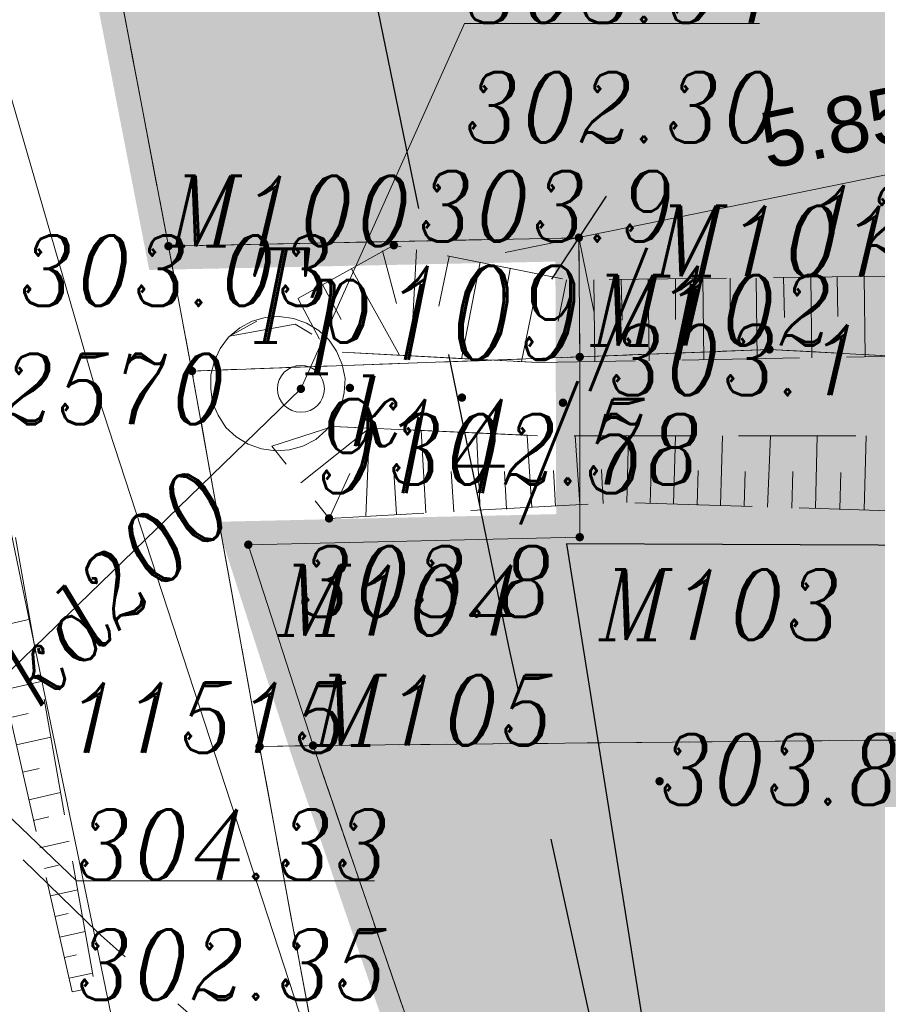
# Model space of a CAD drawing. Header units: metres. Extents: x 779 to 7046, y -512 to 9570.
# Tile 24 of 256: x 2177 to 2186, y -334 to -324. Entities that reach past the tile are written whole.
import ezdxf

# ---------------------------------------------------------------- set-up
doc = ezdxf.new("R2010")
doc.units = ezdxf.units.M
for name, pattern in [('0', [0]), ('0.5_0.5', [1, 0.5, -0.5]), ('1.5_0.5', [2, 1.5, -0.5]), ('BUBZ01-500', [1.75, 1.25, -0.5]), ('CENTER2', [1.125, 0.75, -0.125, 0.125, -0.125]), ('CIĄGłA', [0]), ('DASH', [0.75, 0.5, -0.25]), ('DASHEDX2', [38.1, 25.4, -12.7]), ('HIDDEN2', [4.7625, 3.175, -1.5875]), ('mz1.25_0.5', [1.75, 1.25, -0.5])]:
    doc.linetypes.add(name, pattern=pattern)
for name, color, linetype, lineweight in [('000 Inne (niezydentyfikowane)', 7, 'Continuous', 0), ('203-punkt graniczny', 7, 'Continuous', 0), ('203-punkt graniczny-Atr103', 7, 'Continuous', 0), ('210-oznaczenie konturu użytku gruntowego', 7, 'Continuous', 0), ('211-numer działki ewidencyjnej', 7, 'Continuous', 0), ('217-kontur klasyfikacyjny', 7, 'Continuous', 0), ('218-kontur użytku gruntowego', 7, 'Continuous', 0), ('219-działka ewidencyjna', 7, 'Continuous', 0), ('_a_obiekty', 250, 'Continuous', 30), ('AGP1_granica_opracow', 7, 'Continuous', 15), ('AGP1_HATCH', 7, 'Continuous', 5), ('AGP1_WYMIARY', 7, 'Continuous', 15), ('BUBZ01', 7, 'Continuous', 0), ('BUBZ01_1', 7, 'Continuous', 0), ('kanał technologiczny (linia)', 7, 'Continuous', 0), ('komora podziemna - przewód kanalizacyjny (powierzchnia)-SK', 7, 'Continuous', 0), ('murek oporowy (linia)', 7, 'Continuous', 0), ('ogrodzenie trwałe (linia)', 7, 'Continuous', 0), ('przewód gazowy (linia)-SG', 7, 'Continuous', 0), ('przewód kanalizacyjny (linia)-SK', 7, 'Continuous', 0), ('przewód kanalizacyjny (linia)-SK-Atr1', 7, 'Continuous', 0), ('punkt o określonej wysokości (sieć kanalizacyjna)-SK', 7, 'Continuous', 0), ('punkt o określonej wysokości (sieć kanalizacyjna)-SK-Atr2', 7, 'Continuous', 0), ('punkt o określonej wysokości (sieć kanalizacyjna)-SK-Atr3', 7, 'Continuous', 0), ('punkt wysokościowy naturalny', 7, 'Continuous', 0), ('punkt wysokościowy naturalny-Atr2', 7, 'Continuous', 0), ('RTPW01', 253, 'Continuous', 0), ('RTPW02', 7, 'Continuous', 0), ('skarpa nieumocniona (powierzchnia)', 7, 'Continuous', 0), ('właz okrągły - siec kanalizacyjna (punkt)-SK', 7, 'Continuous', 0), ('właz okrągły - siec kanalizacyjna (punkt)-SK-Atr17', 7, 'Continuous', 0)]:
    doc.layers.add(name, color=color, linetype=linetype, lineweight=lineweight)
doc.layers.add('WYMIARY', color=9, linetype='Continuous')
doc.styles.add('ARIAL', font='arial.ttf')
doc.styles.get("Standard").update_dxf_attribs({"font": 'arial.ttf'})
doc.styles.add('Style-ITALIC_1250', font='ITALIC_1250.shx')
doc.linetypes.add('902-500', pattern='A,3.75,[24,dgnlstyle-geo-mz.shx,S=0.002786,R=0,X=0,Y=0],3.75', length=7.5)
doc.dimstyles.new('PZT M', dxfattribs={"dimtxt": 0.6, "dimasz": 0.75, "dimexe": 0.8, "dimexo": 0.1, "dimgap": 0.3, "dimtad": 1, "dimdsep": 46, "dimtxsty": 'ARIAL', "dimblk": 'OBLIQUE', "dimcen": 0.9, "dimdle": 0.8, "dimclrd": 7, "dimclre": 256, "dimclrt": 7, "dimadec": 0, "dimazin": 0, "dimtfac": 1, "dimtmove": 2, "dimatfit": 3, "dimldrblk": 'ARCHTICK', "dimfxl": 1, "dimfxlon": 1, "dimtolj": 1, "dimtzin": 0, "dimlwd": 20, "dimlwe": 20, "dimarcsym": 0})

# ---------------------------------------------------------------- blocks, each defined once
blk = doc.blocks.new('203')
at = {"linetype": 'Continuous', "lineweight": -2, "ltscale": 10}
h = blk.add_hatch(color=0, dxfattribs=at)
edge = h.paths.add_edge_path()
edge.add_arc((0, 0), 0.45, 0, 360)
blk = doc.blocks.new('US22')
at = {"color": 0, "linetype": 'Continuous', "lineweight": -2, "ltscale": 10}
blk.add_circle((0, 0), 2.5, dxfattribs=at)
blk = doc.blocks.new('PW01_1')
at = {"linetype": 'Continuous', "lineweight": 13, "ltscale": 10}
h = blk.add_hatch(color=0, dxfattribs=at)
edge = h.paths.add_edge_path()
edge.add_arc((0, 0), 0.45, 0, 360)
blk = doc.blocks.new('PW01')
at = {"linetype": 'Continuous', "lineweight": 13, "ltscale": 10}
h = blk.add_hatch(color=0, dxfattribs=at)
edge = h.paths.add_edge_path()
edge.add_arc((0, 0), 0.45, 0, 360)
blk = doc.blocks.new('RTPW01')
at = {"layer": 'RTPW01', "linetype": 'Continuous', "lineweight": 13, "true_color": 0x939598}
h = blk.add_hatch(color=252, dxfattribs=at)
edge = h.paths.add_edge_path()
edge.add_arc((0, 0), 0.045, 0, 360)
blk = doc.blocks.new('RTPW02')
at = {"layer": 'RTPW02', "linetype": 'Continuous', "lineweight": 13}
h = blk.add_hatch(color=7, dxfattribs=at)
edge = h.paths.add_edge_path()
edge.add_arc((0, 0), 0.045, 0, 360)
blk = doc.blocks.new('PZT MDCP podkład')
at = {"layer": '000 Inne (niezydentyfikowane)', "color": 252, "linetype": 'Continuous', "lineweight": 13, "true_color": 0x939598, "flags": 128}
for points in [[(2114.516, 43.166), (2114.666, 42.606)], [(2114.876, 43.176), (2114.816, 42.046)], [(2115.226, 43.106), (2115.116, 42.576)], [(2115.556, 43.046), (2115.356, 42.016)], [(2114.186, 42.976), (2114.696, 42.056)], [(2115.876, 42.976), (2115.786, 42.486)], [(2116.186, 42.916), (2115.996, 41.986)], [(2113.876, 42.806), (2114.076, 42.436)], [(2116.476, 42.856), (2116.386, 42.416)], [(2116.766, 42.856), (2116.776, 41.986)], [(2117.056, 42.866), (2117.066, 42.426)], [(2117.346, 42.866), (2117.356, 41.996)], [(2117.636, 42.866), (2117.636, 42.436)], [(2117.926, 42.876), (2117.936, 42.006)], [(2118.216, 42.876), (2118.216, 42.446)], [(2118.496, 42.876), (2118.506, 42.016)], [(2118.786, 42.886), (2118.796, 42.456)], [(2119.076, 42.886), (2119.086, 42.026)], [(2119.356, 42.886), (2119.366, 42.466)], [(2119.646, 42.896), (2119.656, 42.036)], [(2113.616, 42.656), (2113.846, 42.226)], [(2113.646, 40.696), (2114.376, 41.276)], [(2114.336, 40.336), (2114.376, 41.276)], [(2114.976, 40.376), (2114.926, 41.256)], [(2115.556, 40.406), (2115.516, 41.226)], [(2116.106, 40.436), (2116.056, 41.196)], [(2116.616, 40.466), (2116.566, 41.196)], [(2117.116, 40.486), (2117.136, 41.196)], [(2117.616, 40.466), (2117.636, 41.196)], [(2118.116, 40.456), (2118.136, 41.196)], [(2118.616, 40.436), (2118.646, 41.196)], [(2119.126, 40.426), (2119.146, 41.196)], [(2119.646, 40.406), (2119.666, 41.196)], [(2114.666, 40.356), (2114.636, 40.816)], [(2115.276, 40.386), (2115.246, 40.816)], [(2115.836, 40.416), (2115.816, 40.816)], [(2116.356, 40.446), (2116.336, 40.826)], [(2116.866, 40.476), (2116.846, 40.836)], [(2117.366, 40.476), (2117.376, 40.836)], [(2117.866, 40.456), (2117.876, 40.826)], [(2118.366, 40.446), (2118.376, 40.816)], [(2118.876, 40.426), (2118.886, 40.816)], [(2119.386, 40.416), (2119.396, 40.806)], [(2113.946, 40.316), (2114.166, 40.796)]]:
    blk.add_lwpolyline(points, dxfattribs=at)
at = {"layer": '217-kontur klasyfikacyjny', "color": 252, "linetype": '1.5_0.5', "lineweight": 13, "true_color": 0x939598, "flags": 128}
for points in [[(2111.646, 46.316), (2112.236, 43.216)], [(2112.236, 43.216), (2116.606, 43.306)], [(2116.606, 43.306), (2116.616, 42.036)], [(2116.616, 42.036), (2118.636, 42.116)], [(2118.636, 42.116), (2122.316, 41.916)]]:
    blk.add_lwpolyline(points, dxfattribs=at)
at = {"layer": '218-kontur użytku gruntowego', "color": 252, "linetype": '0.5_0.5', "lineweight": 13, "true_color": 0x939598, "flags": 128}
for points in [[(2111.646, 46.316), (2112.236, 43.216)], [(2112.236, 43.216), (2111.646, 46.316)], [(2116.606, 43.306), (2112.236, 43.216)], [(2112.236, 43.216), (2116.606, 43.306)], [(2112.236, 43.216), (2112.486, 41.886)], [(2112.486, 41.886), (2112.236, 43.216)], [(2116.616, 42.036), (2116.606, 43.306)], [(2116.606, 43.306), (2116.616, 42.036)], [(2118.636, 42.116), (2116.616, 42.036)], [(2116.616, 42.036), (2118.636, 42.116)], [(2122.316, 41.916), (2118.636, 42.116)], [(2118.636, 42.116), (2122.316, 41.916)], [(2112.486, 41.886), (2116.616, 42.036)], [(2116.616, 42.036), (2112.486, 41.886)], [(2112.486, 41.886), (2113.206, 37.886)], [(2113.206, 37.886), (2112.486, 41.886)], [(2113.776, 37.896), (2122.196, 37.976)], [(2122.196, 37.976), (2113.776, 37.896)], [(2113.206, 37.886), (2113.776, 37.896)], [(2113.776, 37.896), (2113.206, 37.886)], [(2113.206, 37.886), (2115.366, 26.206)], [(2115.366, 26.206), (2113.206, 37.886)], [(2119.596, 20.906), (2113.776, 37.896)], [(2113.776, 37.896), (2119.596, 20.906)]]:
    blk.add_lwpolyline(points, dxfattribs=at)
at = {"layer": '219-działka ewidencyjna', "color": 252, "linetype": 'Continuous', "lineweight": 13, "true_color": 0x939598, "flags": 128}
for points in [[(2111.646, 46.316), (2112.236, 43.216)], [(2112.236, 43.216), (2116.606, 43.306)], [(2112.486, 41.886), (2112.236, 43.216)], [(2116.606, 43.306), (2116.616, 42.036)], [(2118.636, 42.116), (2116.616, 42.036)], [(2118.636, 42.116), (2122.316, 41.916)], [(2112.486, 41.886), (2116.616, 42.036)], [(2116.616, 42.036), (2116.616, 40.116)], [(2113.206, 37.886), (2112.486, 41.886)], [(2113.086, 40.036), (2116.616, 40.116)], [(2113.776, 37.896), (2113.086, 40.036)], [(2122.196, 37.976), (2113.776, 37.896)], [(2113.206, 37.886), (2113.776, 37.896)], [(2115.366, 26.206), (2113.206, 37.886)], [(2113.776, 37.896), (2119.596, 20.906)]]:
    blk.add_lwpolyline(points, dxfattribs=at)
at = {"layer": 'BUBZ01', "color": 252, "linetype": 'BUBZ01-500', "lineweight": 13, "true_color": 0x939598, "flags": 128}
for points in [[(2112.363, 30.151), (2112.363, 30.151), (2108.065, 49.239), (2104.123, 69.486), (2099.983, 91.106), (2098.843, 96.593)], [(2098.843, 96.593), (2100.711, 91.294), (2105.006, 69.522), (2108.907, 49.77), (2112.363, 30.151)]]:
    blk.add_lwpolyline(points, dxfattribs=at)
at = {"layer": 'BUBZ01_1', "color": 252, "linetype": 'Continuous', "lineweight": 13, "true_color": 0x939598}
for p, q in [((2110.762, 39.242), (2110.338, 39.147)), ((2110.879, 38.577), (2110.486, 38.489)), ((2110.742, 38.239), (2110.552, 38.196)), ((2110.983, 37.986), (2110.618, 37.904)), ((2110.86, 37.651), (2110.684, 37.611)), ((2111.087, 37.395), (2110.75, 37.319)), ((2110.963, 37.136), (2110.799, 37.099)), ((2111.179, 36.877), (2110.865, 36.807)), ((2111.066, 36.621), (2110.914, 36.587)), ((2111.27, 36.36), (2110.98, 36.295)), ((2111.169, 36.107), (2111.03, 36.075)), ((2111.348, 35.916), (2111.079, 35.856)), ((2111.258, 35.666), (2111.128, 35.637)), ((2111.426, 35.473), (2111.178, 35.417)), ((2111.331, 35.298), (2111.211, 35.271))]:
    blk.add_line(p, q, dxfattribs=at)
at = {"layer": 'kanał technologiczny (linia)', "color": 252, "linetype": 'Continuous', "lineweight": 13, "true_color": 0x939598, "flags": 128}
blk.add_lwpolyline([(2076.829, 99.116), (2097.466, 101.996), (2098.496, 100.976), (2099.736, 94.596), (2102.876, 80.006), (2107.146, 57.576), (2110.276, 41.516), (2112.466, 30.966), (2113.936, 24.136), (2116.446, 18.576), (2123.106, -1.554), (2123.726, -2.874), (2127.703, -15.767)], dxfattribs=at)
at = {"layer": 'komora podziemna - przewód kanalizacyjny (powierzchnia)-SK', "color": 252, "linetype": 'Continuous', "lineweight": 13, "true_color": 0x939598, "flags": 128}
blk.add_lwpolyline([(2113.526, 41.046), (2113.376, 41.036), (2113.226, 41.056), (2113.086, 41.106), (2112.956, 41.186), (2112.846, 41.286), (2112.766, 41.416), (2112.706, 41.546), (2112.686, 41.696), (2112.686, 41.846), (2112.726, 41.996), (2112.786, 42.126), (2112.876, 42.246), (2112.996, 42.346), (2113.126, 42.416), (2113.266, 42.456), (2113.416, 42.466), (2113.566, 42.446), (2113.706, 42.396), (2113.836, 42.316), (2113.946, 42.216), (2114.026, 42.096), (2114.086, 41.956), (2114.116, 41.806), (2114.106, 41.656), (2114.076, 41.506), (2114.006, 41.376), (2113.916, 41.256), (2113.806, 41.156), (2113.666, 41.086), (2113.526, 41.046)], close=True, dxfattribs=at)
at = {"layer": 'murek oporowy (linia)', "color": 252, "linetype": 'Continuous', "lineweight": 13, "true_color": 0x939598}
for p, q in [((2114.086, 42.086), (2116.176, 41.976)), ((2113.986, 41.296), (2116.166, 41.196))]:
    blk.add_line(p, q, dxfattribs=at)
at = {"layer": 'ogrodzenie trwałe (linia)', "color": 252, "linetype": '902-500', "lineweight": 30, "true_color": 0x939598, "flags": 128}
blk.add_lwpolyline([(2134.936, 37.206), (2130.856, 38.356), (2128.256, 38.936), (2120.626, 40.026), (2116.476, 40.046), (2119.506, 21.006), (2124.346, 18.616), (2126.236, 19.086)], dxfattribs=at)
at = {"layer": 'przewód gazowy (linia)-SG', "color": 252, "linetype": 'Continuous', "lineweight": 13, "true_color": 0x939598, "flags": 128}
blk.add_lwpolyline([(2129.388, -15.306), (2127.316, -8.644), (2125.216, -1.084), (2123.766, 3.626), (2118.846, 19.406), (2116.106, 27.466), (2111.436, 41.766), (2110.066, 46.496)], dxfattribs=at)
at = {"layer": 'przewód kanalizacyjny (linia)-SK', "color": 252, "linetype": 'Continuous', "lineweight": 13, "true_color": 0x939598, "flags": 128}
blk.add_lwpolyline([(2113.646, 41.696), (2109.736, 37.906), (2106.256, 35.826)], dxfattribs=at)
at = {"layer": 'punkt o określonej wysokości (sieć kanalizacyjna)-SK-Atr2', "color": 252, "lineweight": 13, "true_color": 0x939598, "flags": 128}
for points in [[(2113.646, 41.696), (2115.388, 45.588), (2118.529, 45.588)], [(2109.736, 37.906), (2111.256, 36.456), (2114.429, 36.456)]]:
    blk.add_lwpolyline(points, dxfattribs=at)
at = {"layer": 'skarpa nieumocniona (powierzchnia)', "color": 252, "linetype": 'mz1.25_0.5', "lineweight": 13, "true_color": 0x939598, "flags": 128}
for points in [[(2128.296, 40.836), (2134.356, 38.826), (2134.866, 39.706), (2128.316, 41.836), (2120.656, 42.906), (2116.486, 42.856), (2114.636, 43.226), (2112.886, 42.256), (2113.586, 42.386), (2114.086, 42.086), (2116.176, 41.976), (2120.736, 42.056), (2128.296, 40.836)], [(2128.296, 40.836), (2134.356, 38.826), (2134.866, 39.706), (2128.316, 41.836), (2120.656, 42.906), (2116.486, 42.856), (2114.636, 43.226), (2112.886, 42.256), (2113.586, 42.386), (2114.086, 42.086), (2116.176, 41.976), (2120.736, 42.056), (2128.296, 40.836)], [(2128.256, 40.326), (2120.706, 41.196), (2116.166, 41.196), (2113.986, 41.296), (2113.336, 41.086), (2113.946, 40.316), (2117.006, 40.486), (2120.626, 40.376), (2128.216, 39.266), (2134.246, 37.806), (2134.356, 38.826), (2128.256, 40.326)], [(2128.256, 40.326), (2120.706, 41.196), (2116.166, 41.196), (2113.986, 41.296), (2113.336, 41.086), (2113.946, 40.316), (2117.006, 40.486), (2120.626, 40.376), (2128.216, 39.266), (2134.246, 37.806), (2134.356, 38.826), (2128.256, 40.326)]]:
    blk.add_lwpolyline(points, close=True, dxfattribs=at)
at = {"layer": '203-punkt graniczny', "color": 252, "linetype": 'Continuous', "lineweight": 13, "true_color": 0x939598, "xscale": 0.1, "yscale": 0.1, "zscale": 0.1}
for p in [(2116.606, 43.306), (2112.236, 43.216), (2116.616, 42.036), (2118.636, 42.116), (2112.486, 41.886), (2113.086, 40.036), (2116.616, 40.116), (2113.206, 37.886), (2113.776, 37.896)]:
    blk.add_blockref('203', p, dxfattribs=at)
at = {"layer": 'punkt o określonej wysokości (sieć kanalizacyjna)-SK', "color": 252, "linetype": 'Continuous', "lineweight": 13, "true_color": 0x939598, "xscale": 0.1, "yscale": 0.1, "zscale": 0.1}
blk.add_blockref('PW01_1', (2113.646, 41.696), dxfattribs=at)
at = {"layer": 'punkt wysokościowy naturalny', "color": 252, "linetype": 'Continuous', "lineweight": 13, "true_color": 0x939598, "xscale": 0.1, "yscale": 0.1, "zscale": 0.1}
blk.add_blockref('PW01', (2117.466, 37.516), dxfattribs=at)
at = {"layer": 'RTPW01', "color": 252, "linetype": 'Continuous', "lineweight": 13, "true_color": 0x939598}
for p in [(2114.636, 43.226), (2116.437, 41.548), (2113.946, 40.316)]:
    blk.add_blockref('RTPW01', p, dxfattribs=at)
at = {"layer": 'RTPW02', "color": 252, "linetype": 'Continuous', "lineweight": 13, "true_color": 0x939598}
for p in [(2114.168, 41.706), (2115.361, 41.603)]:
    blk.add_blockref('RTPW02', p, dxfattribs=at)
at = {"layer": 'właz okrągły - siec kanalizacyjna (punkt)-SK', "color": 252, "linetype": 'Continuous', "lineweight": 13, "true_color": 0x939598, "xscale": 0.1, "yscale": 0.1, "zscale": 0.1}
blk.add_blockref('US22', (2113.646, 41.696), dxfattribs=at)
at = {"layer": '203-punkt graniczny-Atr103', "color": 252, "lineweight": 13, "true_color": 0x939598, "char_height": 0.75, "attachment_point": 7, "line_spacing_factor": 0.6}
for s, insert in [('\\FITALIC_1250;\\H1x;\\W0.9;M100', (2112.236, 43.216)), ('\\FITALIC_1250;\\H1x;\\W0.9;M100', (2112.236, 43.216)), ('\\FITALIC_1250;\\H1x;\\W0.9;12571', (2119.024, 43.117)), ('\\FITALIC_1250;\\H1x;\\W0.9;M101', (2117.404, 42.896)), ('\\FITALIC_1250;\\H1x;\\W0.9;M102', (2116.732, 42.158)), ('\\FITALIC_1250;\\H1x;\\W0.9;12570', (2109.833, 41.319)), ('\\FITALIC_1250;\\H1x;\\W0.9;M104', (2113.396, 39.068)), ('\\FITALIC_1250;\\H1x;\\W0.9;M103', (2116.818, 39.022)), ('\\FITALIC_1250;\\H1x;\\W0.9;M105', (2113.776, 37.896)), ('\\FITALIC_1250;\\H1x;\\W0.9;11515', (2111.144, 37.818))]:
    blk.add_mtext(s, dxfattribs=dict(at, insert=insert))
at = {"layer": '210-oznaczenie konturu użytku gruntowego', "color": 252, "linetype": 'Continuous', "lineweight": 13, "true_color": 0x939598, "insert": (2113.018, 41.855), "char_height": 1, "attachment_point": 7, "line_spacing_factor": 0.6}
blk.add_mtext('\\FITALIC_1250;\\H1x;\\W0.79;Tp', dxfattribs=at)
at = {"layer": '211-numer działki ewidencyjnej', "color": 252, "linetype": 'Continuous', "lineweight": 13, "true_color": 0x939598, "char_height": 1, "attachment_point": 1, "line_spacing_factor": 0.6}
for s, insert in [('\\FITALIC_1250;\\H1x;\\W0.79;109/1', (2114.521, 43.006)), ('\\FITALIC_1250;\\H1x;\\W0.79;914/5', (2113.784, 41.586))]:
    blk.add_mtext(s, dxfattribs=dict(at, insert=insert))
at = {"layer": 'przewód kanalizacyjny (linia)-SK-Atr1', "color": 252, "lineweight": 13, "true_color": 0x939598, "insert": (2110.583, 38.547), "char_height": 0.75, "attachment_point": 4, "rotation": 44.107, "line_spacing_factor": 0.6}
blk.add_mtext('\\FITALIC_1250;\\H1x;\\W0.9;kd200', dxfattribs=at)
at = {"layer": 'punkt o określonej wysokości (sieć kanalizacyjna)-SK-Atr2', "color": 252, "lineweight": 13, "true_color": 0x939598, "char_height": 0.75, "attachment_point": 7, "line_spacing_factor": 0.6}
for s, insert in [('\\FITALIC_1250;\\H1x;\\W0.9;303.94', (2115.388, 45.596)), ('\\FITALIC_1250;\\H1x;\\W0.9;304.33', (2111.256, 36.464))]:
    blk.add_mtext(s, dxfattribs=dict(at, insert=insert))
at = {"layer": 'punkt o określonej wysokości (sieć kanalizacyjna)-SK-Atr3', "color": 252, "lineweight": 13, "true_color": 0x939598, "char_height": 0.75, "attachment_point": 7, "line_spacing_factor": 0.6}
for s, insert in [('\\FITALIC_1250;\\H1x;\\W0.9;302.30', (2115.388, 44.321)), ('\\FITALIC_1250;\\H1x;\\W0.9;302.35', (2111.256, 35.188))]:
    blk.add_mtext(s, dxfattribs=dict(at, insert=insert))
at = {"layer": 'punkt wysokościowy naturalny-Atr2', "color": 252, "lineweight": 13, "true_color": 0x939598, "insert": (2117.466, 37.266), "char_height": 0.75, "attachment_point": 7, "line_spacing_factor": 0.6}
blk.add_mtext('\\FITALIC_1250;\\H1x;\\W0.9;303.8', dxfattribs=at)
at = {"layer": 'RTPW01', "color": 252, "linetype": 'Continuous', "lineweight": 13, "true_color": 0x939598, "style": 'Style-ITALIC_1250', "width": 0.9}
for s, p in [('303.9', (2114.893, 43.265)), ('303.1', (2116.92, 41.627)), ('303.8', (2113.609, 39.269))]:
    blk.add_text(s, height=0.75, dxfattribs=at).set_placement(p)
at = {"layer": 'RTPW02', "color": 252, "linetype": 'Continuous', "lineweight": 13, "true_color": 0x939598, "style": 'Style-ITALIC_1250', "width": 0.9}
for s, p in [('303.03', (2110.646, 42.58)), ('302.78', (2114.578, 40.677))]:
    blk.add_text(s, height=0.75, dxfattribs=at).set_placement(p)
at = {"layer": 'właz okrągły - siec kanalizacyjna (punkt)-SK-Atr17', "color": 252, "lineweight": 13, "true_color": 0x939598, "insert": (2114.166, 41.086), "char_height": 0.75, "attachment_point": 7, "line_spacing_factor": 0.6}
blk.add_mtext('\\FITALIC_1250;\\H1x;\\W0.9;k', dxfattribs=at)
blk = doc.blocks.new('_Oblique')
at = {"color": 0, "linetype": 'ByBlock', "lineweight": 25}
blk.add_line((-0.5, -0.5), (0.5, 0.5), dxfattribs=at)
blk = doc.blocks.new('*D259')
at = {"layer": 'AGP1_WYMIARY', "color": 7, "linetype": 'CIĄGłA', "lineweight": 20, "transparency": 16777216}
for p, q in [((2181.781, -326), (2189.083, -324.508)), ((2188.3, -324.668), (2188.46, -325.452)), ((2182.565, -325.84), (2182.725, -326.624))]:
    blk.add_line(p, q, dxfattribs=at)
at = {"layer": 'Defpoints', "color": 0, "linetype": 'CIĄGłA', "transparency": 16777216}
for p in [(2188.3, -324.668), (2188.3, -324.668), (2182.565, -325.84)]:
    blk.add_point(p, dxfattribs=at)
at = {"layer": 'AGP1_WYMIARY', "color": 7, "linetype": 'CIĄGłA', "lineweight": 20, "transparency": 16777216, "xscale": 0.75, "yscale": 0.75, "zscale": 0.75}
for p, rotation in [((2188.3, -324.668), 11.55093069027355), ((2182.565, -325.84), 191.5509306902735)]:
    blk.add_blockref('_Oblique', p, dxfattribs=dict(at, rotation=rotation))
at = {"layer": 'AGP1_WYMIARY', "color": 7, "linetype": 'CIĄGłA', "lineweight": 20, "transparency": 16777216, "insert": (2185.311, -324.66), "char_height": 0.6, "attachment_point": 5, "rotation": 11.5509, "style": 'ARIAL'}
blk.add_mtext('\\A1;5.85', dxfattribs=at)
blk = doc.blocks.new('_ArchTick')
at = {"layer": 'WYMIARY', "color": 0, "linetype": 'Continuous', "const_width": 0.15}
blk.add_lwpolyline([(-0.5, -0.5), (0.5, 0.5)], dxfattribs=at)
blk = doc.blocks.new('Zbiornik LPG 20m3')
at = {"layer": '_a_obiekty', "color": 251, "linetype": 'DASH', "lineweight": 5, "ltscale": 4, "true_color": 0x636466}
blk.add_lwpolyline([(2696.092, 576.319), (2700.983, 570.986, -0.414214), (2699.15, 528.6), (2697.676, 527.248, -0.414214), (2655.289, 529.081), (2650.398, 534.414, -0.414214), (2652.231, 576.801), (2653.705, 578.152, -0.414214), (2696.092, 576.319)], format="xyb", dxfattribs=at)

msp = doc.modelspace()

# ---------------------------------------------------------------- hatches: boundary and pattern name
at = {"layer": 'AGP1_HATCH', "lineweight": 15, "transparency": 33554625}
h = msp.add_hatch(dxfattribs=at)
h.set_pattern_fill('GRASS', color=64, scale=0.02, angle=24.61093)
edge = h.paths.add_edge_path()
edge.add_line((2201.155, -232.06), (2187.755, -236.764))
edge.add_line((2187.755, -236.764), (2189.333, -245.236))
edge.add_line((2189.333, -245.236), (2200.149, -243.221))
edge.add_line((2200.149, -243.221), (2200.649, -243.128))
edge.add_arc((2201.59, -248.191), 5.15, 21.5178, 100.535, ccw=False)
edge.add_line((2206.381, -246.302), (2206.676, -247.049))
edge.add_line((2206.676, -247.049), (2210.151, -255.863))
edge.add_line((2210.151, -255.863), (2213.734, -264.952))
edge.add_line((2213.734, -264.952), (2217.79, -275.238))
edge.add_line((2217.79, -275.238), (2215.443, -266.969))
edge.add_line((2215.443, -266.969), (2207.465, -246.73))
edge.add_line((2207.465, -246.73), (2201.155, -232.06))
h.paths.add_polyline_path([(2193.681, -336.48), (2194.272, -339.788), (2190.669, -340.432), (2190.078, -337.124)], flags=16)
h.paths.add_polyline_path([(2174.949, -253.204), (2174.18, -249.075), (2176.736, -248.599), (2177.505, -252.728)], flags=16)
h.paths.add_polyline_path([(2213.207, -340.386), (2212.586, -338.847), (2213.476, -338.488), (2214.097, -340.027)], flags=16)
h.paths.add_polyline_path([(2215.035, -268.25), (2214.426, -266.706), (2215.04, -266.464), (2215.649, -268.008)], flags=17)
edge = h.paths.add_edge_path()
edge.add_line((2222.136, -341.015), (2223.664, -341.192))
edge.add_line((2223.664, -341.192), (2227.521, -342.29))
edge.add_line((2227.521, -342.29), (2233.308, -344.457))
edge.add_line((2233.308, -344.457), (2237.862, -347.858))
edge.add_line((2237.862, -347.858), (2239.041, -348.66))
edge.add_line((2239.041, -348.66), (2233.605, -326.01))
edge.add_line((2233.605, -326.01), (2228.175, -303.9))
edge.add_line((2228.175, -303.9), (2222.495, -286.13))
edge.add_line((2222.495, -286.13), (2217.355, -271.82))
edge.add_line((2217.355, -271.82), (2215.443, -266.969))
edge.add_line((2215.443, -266.969), (2217.79, -275.238))
edge.add_line((2217.79, -275.238), (2221.381, -285.279))
edge.add_line((2221.381, -285.279), (2223.235, -291.356))
edge.add_line((2223.235, -291.356), (2227.886, -315.161))
edge.add_arc((2212.625, -317.085), 15.382, -38.1613, 7.187, ccw=False)
edge.add_arc((2211.041, -315.811), 17.415, 289.8521, 321.7651, ccw=False)
edge.add_line((2216.955, -332.191), (2213.092, -333.5))
edge.add_arc((2214.563, -337.058), 3.851, 112.4496, 197.8856)
edge.add_line((2210.898, -338.241), (2211.273, -339.403))
edge.add_arc((2213.414, -338.797), 2.225, 195.8025, 221.5125)
edge.add_arc((2213.798, -338.871), 2.483, 214.3489, 282.1039)
edge.add_line((2214.319, -341.299), (2219.145, -339.35))
edge.add_line((2219.145, -339.35), (2222.136, -341.015))
edge = h.paths.add_edge_path()
edge.add_line((2182.307, -273.042), (2181.363, -273.218))
edge.add_line((2181.363, -273.218), (2181.059, -271.586))
edge.add_line((2181.059, -271.586), (2182.003, -271.411))
edge.add_line((2182.003, -271.411), (2178.489, -252.545))
edge.add_line((2178.489, -252.545), (2177.505, -252.728))
edge.add_line((2177.505, -252.728), (2176.736, -248.599))
edge.add_line((2176.736, -248.599), (2177.719, -248.416))
edge.add_line((2177.719, -248.416), (2177.536, -247.433))
edge.add_line((2177.536, -247.433), (2178.519, -247.25))
edge.add_line((2178.519, -247.25), (2189.329, -245.236))
edge.add_line((2189.329, -245.236), (2187.755, -236.764))
edge.add_line((2187.755, -236.764), (2168.625, -243.48))
edge.add_line((2168.625, -243.48), (2167.595, -243.84))
edge.add_line((2167.595, -243.84), (2162.625, -245.59))
edge.add_line((2162.625, -245.59), (2166.545, -265.88))
edge.add_line((2166.545, -265.88), (2169.935, -283.36))
edge.add_line((2169.935, -283.36), (2178.195, -325.93))
edge.add_line((2178.195, -325.93), (2182.565, -325.84))
edge.add_line((2182.565, -325.84), (2182.575, -329.03))
edge.add_line((2182.575, -329.03), (2179.045, -329.11))
edge.add_line((2179.045, -329.11), (2179.735, -331.25))
edge.add_line((2179.735, -331.25), (2185.555, -348.24))
edge.add_line((2185.555, -348.24), (2190.115, -350.95))
edge.add_line((2190.115, -350.95), (2195.595, -348.85))
edge.add_line((2195.595, -348.85), (2198.507, -347.682))
edge.add_arc((2192.413, -339.706), 10.037, 307.382, 339.7888)
edge.add_arc((2172.677, -334.532), 30.409, 343.4897, 347.8328)
edge.add_arc((2184.654, -337.353), 18.108, 348.5707, 353.3645)
edge.add_arc((2197.523, -339.13), 5.127, 356.4696, 372.8519)
edge.add_line((2202.522, -337.989), (2202.397, -337.364))
edge.add_line((2202.397, -337.364), (2201.307, -334.819))
edge.add_arc((2194.588, -338.265), 7.552, 27.1534, 42.1704)
edge.add_line((2200.185, -333.195), (2197.757, -330.782))
edge.add_arc((2203.598, -324.846), 8.328, 205.1136, 225.4611, ccw=False)
edge.add_arc((2210.401, -321.909), 15.736, 194.5839, 204.2825, ccw=False)
edge.add_line((2195.172, -325.872), (2193.015, -315.931))
edge.add_line((2193.015, -315.931), (2192.172, -311.386))
edge.add_line((2192.172, -311.386), (2189.32, -311.916))
edge.add_line((2189.32, -311.916), (2188.259, -306.214))
edge.add_line((2188.259, -306.214), (2191.115, -305.682))
edge.add_line((2191.115, -305.682), (2190.754, -303.349))
edge.add_arc((2197.626, -302.806), 6.894, 137.4766, 184.5106, ccw=False)
edge.add_arc((2192.177, -297.809), 0.5, 317.4766, 342.905)
edge.add_arc((2191.651, -297.647), 1.05, 342.905, 381.532)
edge.add_line((2192.628, -297.262), (2185.882, -298.518))
edge.add_line((2185.882, -298.518), (2183.725, -286.938))
edge.add_line((2183.725, -286.938), (2184.856, -286.727))
edge.add_line((2184.856, -286.727), (2182.307, -273.042))
h.paths.add_polyline_path([(2218.228, -303.855), (2219.86, -303.551), (2219.981, -304.2), (2218.349, -304.504)], flags=16)
edge = h.paths.add_edge_path(flags=17)
edge.add_arc((2219.786, -319.83), 0.238, 186.5183, 320.5347)
edge.add_arc((2205.889, -312.511), 15.94, 332.0536, 352.5318)
edge.add_arc((2192.079, -311.841), 29.741, 354.7101, 368.2708)
edge.add_line((2221.511, -307.563), (2220.643, -303.117))
edge.add_arc((2219.03, -303.699), 1.714, 19.815, 190.7787)
edge.add_line((2217.346, -304.019), (2217.675, -305.833))
edge.add_line((2217.675, -305.833), (2219.052, -313.206))
edge.add_arc((2158.761, -321.061), 60.801, 1.1345, 7.42259, ccw=False)

# ---------------------------------------------------------------- linework, layer by layer
at = {"color": 3, "linetype": 'HIDDEN2', "lineweight": 30}
msp.add_lwpolyline([(2241.938, -344.334), (2229.257, -338.112), (2225.397, -335.963, 0.098353), (2223.172, -335.246), (2221.179, -335.014), (2214.394, -335.522), (2214.038, -335.508, 0.105754), (2211.565, -335.94), (2196.745, -341.924), (2193.404, -343.264), (2185.511, -346.289), (2183.968, -340.002), (2181.82, -330.194), (2177.872, -310.963)], format="xyb", dxfattribs=at)
at = {"color": 5, "linetype": 'DASHEDX2', "lineweight": 13, "ltscale": 0.1}
msp.add_circle((2180.533, -275.953), 70, dxfattribs=at)
at = {"layer": '_a_obiekty', "color": 251, "linetype": 'DASH', "lineweight": 5, "ltscale": 3, "true_color": 0x636466, "elevation": 0}
msp.add_lwpolyline([(2167.885, -314.03), (2168.396, -316.775, 0.414214), (2203.372, -340.788), (2203.962, -340.678, 0.414214), (2227.975, -305.702), (2227.465, -302.957, 0.414214), (2192.489, -278.944), (2191.899, -279.053, 0.414214)], format="xyb", close=True, dxfattribs=at)
at = {"layer": 'AGP1_granica_opracow', "color": 5, "linetype": 'CENTER2', "lineweight": 9, "ltscale": 5, "const_width": 0.5}
msp.add_lwpolyline([(2169.935, -283.36), (2178.195, -325.93), (2182.565, -325.84), (2182.575, -329.03), (2179.045, -329.11), (2179.735, -331.25), (2185.555, -348.24), (2190.115, -350.95), (2195.595, -348.85), (2198.985, -347.49), (2219.145, -339.35), (2226.475, -343.43), (2239.295, -349.72), (2233.605, -326.01), (2228.175, -303.9), (2222.495, -286.13), (2217.355, -271.82), (2211.455, -256.85), (2207.465, -246.73)], dxfattribs=at)

# ---------------------------------------------------------------- block references
at = {"color": 18, "linetype": 'CIĄGłA', "lineweight": 5, "true_color": 0x000000}
msp.add_blockref('PZT MDCP podkład', (65.959, -369.147), dxfattribs=at)
at = {"color": 18, "linetype": '0', "lineweight": 5, "true_color": 0x000000, "rotation": 328.0046700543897}
msp.add_blockref('Zbiornik LPG 20m3', (-372.51, 643.088), dxfattribs=at)

# ---------------------------------------------------------------- dimensions: what is measured, and where the dimension line sits
at = {"layer": 'AGP1_WYMIARY', "linetype": 'CIĄGłA', "lineweight": 20}
dim = msp.add_aligned_dim(p1=(2182.565, -325.84), p2=(2188.3, -324.668), distance=0, dimstyle='PZT M', override={"dimscale": 1, "dimasz": 0.75, "dimclre": 7, "dimlwd": 20, "dimlwe": 20}, dxfattribs=at)
dim.commit()
dim.dimension.update_dxf_attribs({"geometry": '*D259', "text_midpoint": (2185.311, -324.66)})

doc.saveas('drawing.dxf')
